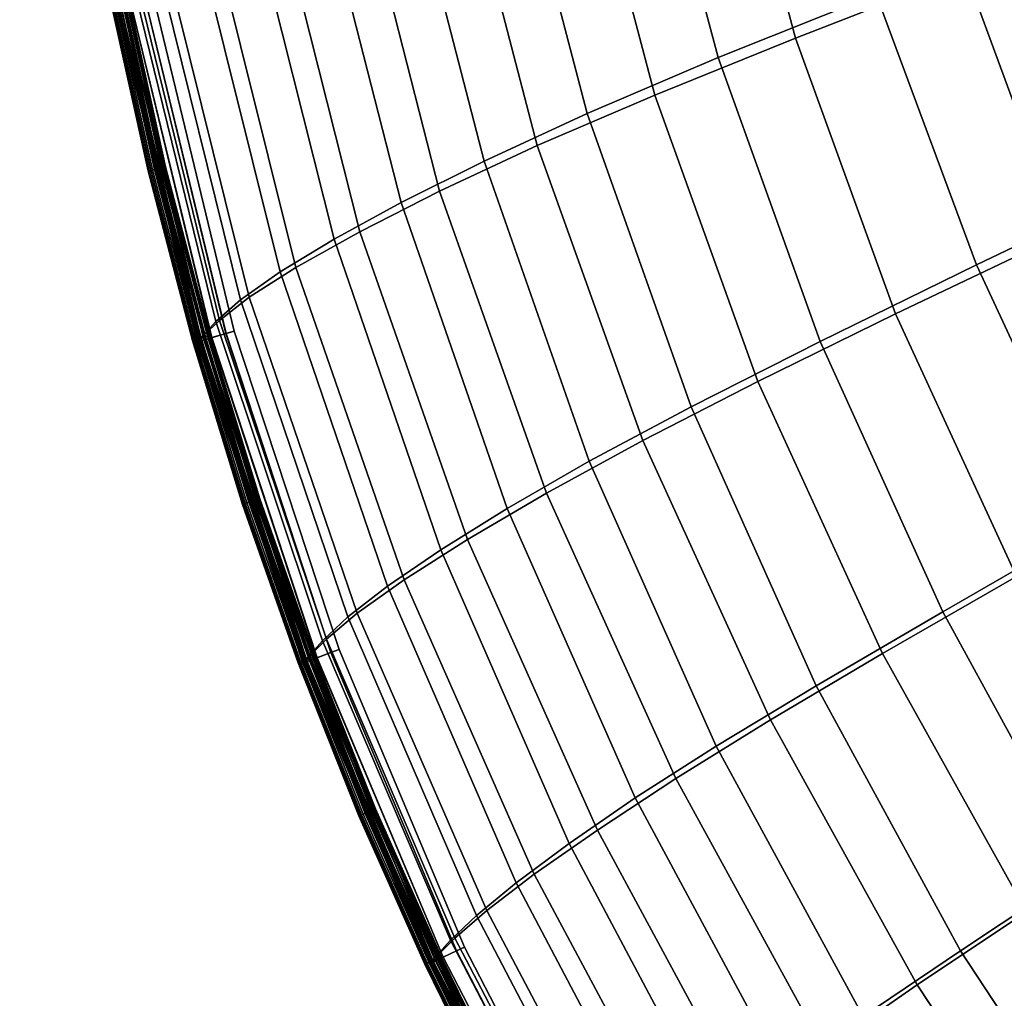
# Model space of a CAD drawing. Header units: millimetres. Extents: x -43 to 657, y -451 to 434.
# Tile 3 of 170: x -41 to 37, y -292 to -213. Entities that reach past the tile are written whole.
import ezdxf

# ---------------------------------------------------------------- set-up
doc = ezdxf.new("R2010")
doc.units = ezdxf.units.MM
doc.layers.add('_P - MAT - F_B - HOR', color=7, linetype='Continuous', lineweight=30, true_color=0xffbf7f)

msp = doc.modelspace()

# ---------------------------------------------------------------- meshes
at = {"layer": '_P - MAT - F_B - HOR'}
mesh = msp.add_polyface(dxfattribs=at)
corners = [(-26.638, -238.737, 284.412), (-25.39, -237.553, 298.251), (-32.06, -210.261, 298.154), (-33.282, -211.269, 284.399), (-29.698, -208.678, 315.735), (-34.345, -179.973, 315.381), (-36.751, -181.174, 297.976), (-38.006, -181.936, 284.359), (-25.91, -206.629, 333.111), (-30.513, -178.42, 332.601), (-26.695, -238.749, 259.948), (-33.371, -211.277, 259.962), (-32.366, -210.31, 246.17), (-25.678, -237.632, 246.068), (-38.128, -181.941, 259.998), (-37.099, -181.203, 246.34), (-35.1, -180.057, 228.818), (-30.393, -208.805, 228.481), (-31.89, -178.597, 211.354), (-27.198, -206.882, 210.874), (-38.54, -182.279, 275.731), (-38.471, -182.237, 277.833), (-41.291, -151.03, 277.838), (-41.364, -151.053, 275.736), (-27.072, -239.193, 266.561), (-33.74, -211.661, 266.548), (-27.129, -239.258, 268.656), (-33.793, -211.717, 268.649), (-38.559, -182.276, 268.643), (-38.507, -182.234, 266.538), (-27.163, -239.271, 275.72), (-27.1, -239.206, 277.813), (-33.732, -211.668, 277.824), (-33.797, -211.724, 275.726), (-32.633, -211.479, 272.699), (-37.37, -182.121, 272.696), (-36.189, -181.964, 272.441), (-31.466, -211.236, 272.446), (-35.5, -181.873, 272.135), (-30.785, -211.095, 272.142), (-37.371, -182.121, 271.639), (-32.63, -211.478, 271.642), (-31.464, -211.235, 271.859), (-36.189, -181.964, 271.853), (-30.785, -211.095, 272.142), (-35.5, -181.873, 272.135), (-38.531, -182.277, 273.817), (-38.541, -182.279, 274.602), (-41.364, -151.053, 274.603), (-41.354, -151.052, 273.817), (-27.132, -239.259, 269.774), (-33.792, -211.718, 269.773), (-27.124, -239.257, 270.558), (-33.78, -211.716, 270.557), (-38.54, -182.275, 270.557), (-38.555, -182.276, 269.772), (-41.376, -151.052, 269.771), (-41.38, -151.052, 268.638), (-41.362, -151.051, 270.557), (-27.141, -239.264, 273.818), (-27.157, -239.269, 274.602), (-33.794, -211.723, 274.602), (-33.782, -211.72, 273.818), (-41.322, -151.05, 273.406), (-38.499, -182.272, 273.406), (-41.261, -151.046, 273.212), (-38.439, -182.264, 273.212), (-41.165, -151.04, 273.068), (-38.344, -182.251, 273.068), (-38.506, -182.271, 270.967), (-41.327, -151.049, 270.967), (-38.444, -182.263, 271.159), (-41.265, -151.045, 271.158), (-33.749, -211.712, 273.407), (-27.107, -239.254, 273.407), (-33.689, -211.7, 273.213), (-27.047, -239.236, 273.214), (-33.595, -211.68, 273.069), (-26.954, -239.209, 273.07), (-38.221, -182.235, 272.949), (-33.473, -211.655, 272.95), (-26.834, -239.175, 272.951), (-33.263, -211.611, 272.848), (-26.628, -239.115, 272.85), (-38.009, -182.206, 272.847), (-26.009, -238.935, 272.702), (-33.748, -211.71, 270.967), (-27.094, -239.249, 270.968), (-27.035, -239.232, 271.16), (-33.687, -211.697, 271.159), (-33.593, -211.678, 271.3), (-38.348, -182.25, 271.299), (-26.944, -239.205, 271.301), (-26.825, -239.171, 271.418), (-33.471, -211.653, 271.416), (-38.224, -182.234, 271.415), (-33.261, -211.609, 271.511), (-38.011, -182.205, 271.51), (-26.618, -239.111, 271.513), (-26.001, -238.932, 271.645)]
mesh.append_faces([[corners[k] for k in face] for face in [(0, 1, 2, 3), (2, 4, 5, 6), (3, 2, 6, 7), (4, 8, 9, 5), (10, 11, 12, 13), (11, 14, 15, 12), (12, 15, 16, 17), (17, 16, 18, 19), (20, 21, 22, 23), (10, 24, 25, 11), (24, 26, 27, 25), (25, 27, 28, 29), (11, 25, 29, 14), (30, 31, 32, 33), (31, 0, 3, 32), (32, 3, 7, 21), (33, 32, 21, 20), (34, 35, 36, 37), (37, 36, 38, 39), (40, 41, 42, 43), (43, 42, 44, 45), (46, 47, 48, 49), (47, 20, 23, 48), (26, 50, 51, 27), (50, 52, 53, 51), (51, 53, 54, 55), (27, 51, 55, 28), (28, 55, 56, 57), (55, 54, 58, 56), (59, 60, 61, 62), (60, 30, 33, 61), (61, 33, 20, 47), (62, 61, 47, 46), (46, 49, 63, 64), (64, 63, 65, 66), (66, 65, 67, 68), (58, 54, 69, 70), (70, 69, 71, 72), (59, 62, 73, 74), (62, 46, 64, 73), (73, 64, 66, 75), (74, 73, 75, 76), (76, 75, 77, 78), (75, 66, 68, 77), (77, 68, 79, 80), (78, 77, 80, 81), (81, 80, 82, 83), (80, 79, 84, 82), (82, 84, 35, 34), (83, 82, 34, 85), (54, 53, 86, 69), (53, 52, 87, 86), (86, 87, 88, 89), (69, 86, 89, 71), (71, 89, 90, 91), (89, 88, 92, 90), (90, 92, 93, 94), (91, 90, 94, 95), (95, 94, 96, 97), (94, 93, 98, 96), (96, 98, 99, 41), (97, 96, 41, 40)]])
mesh = msp.add_polyface(dxfattribs=at)
corners = [(-25.39, -237.553, 298.251), (-23.016, -235.7, 315.963), (-29.698, -208.678, 315.735), (-32.06, -210.261, 298.154), (-19.26, -233.305, 333.489), (-25.91, -206.629, 333.111), (-14.153, -230.452, 350.088), (-20.752, -204.224, 349.58), (-25.326, -176.627, 348.957), (-30.513, -178.42, 332.601), (-7.752, -227.201, 365.825), (-14.306, -201.55, 365.23), (0.064, -223.562, 380.645), (-6.423, -198.61, 379.986), (-10.968, -172.599, 379.264), (-18.871, -174.688, 364.544), (9.476, -219.513, 394.446), (3.114, -195.377, 393.722), (20.744, -214.947, 407.051), (14.546, -191.781, 406.281), (10.155, -167.833, 405.511), (-1.372, -170.327, 392.969), (42.113, -230.67, 419.058), (59.058, -222.713, 429.387), (51.732, -203.039, 428.71), (34.367, -209.647, 418.364), (28.765, -237.035, 407.726), (28.368, -187.666, 417.596), (46.049, -182.553, 427.983), (42.006, -161.52, 427.282), (24.107, -165.012, 416.838), (67.863, -241.578, 430.012), (88.254, -230.259, 439.547), (80.209, -212.897, 438.938), (73.532, -194.868, 438.28), (68.339, -176.219, 437.624), (96.782, -186.511, 446.332), (92.139, -169.78, 445.765), (64.639, -157.192, 437.027), (-25.678, -237.632, 246.068), (-32.366, -210.31, 246.17), (-30.393, -208.805, 228.481), (-23.697, -235.894, 228.251), (-27.198, -206.882, 210.874), (-20.509, -233.665, 210.508), (-31.89, -178.597, 211.354), (-27.525, -176.927, 194.583), (-22.854, -204.655, 193.979), (-16.192, -231.049, 193.477), (-17.44, -202.201, 177.628), (-10.829, -228.111, 176.994), (-22.067, -175.126, 178.354), (-15.31, -173.157, 162.653), (-10.731, -199.47, 161.812), (-4.193, -224.791, 161.05), (-2.372, -196.374, 146.592), (4.071, -220.982, 145.71), (-6.916, -170.958, 147.526), (3.713, -168.472, 133.134), (8.217, -192.818, 132.161), (14.548, -216.515, 131.193), (22.722, -239.229, 130.328), (27.217, -211.438, 117.99), (35.246, -233.103, 116.994), (39.403, -206.735, 107.53), (47.264, -227.362, 106.477), (21.01, -188.871, 118.983), (16.57, -165.753, 119.919), (28.977, -163.283, 109.336), (33.331, -185.257, 108.486), (79.221, -212.863, 91.4), (72.324, -194.771, 91.881), (84.564, -190.42, 89.834), (91.062, -207.592, 89.603), (66.913, -176.061, 92.31), (79.428, -172.721, 90.05), (62.993, -157.034, 92.715), (75.691, -154.771, 90.284), (-26.009, -238.935, 272.702), (-32.633, -211.479, 272.699), (-31.466, -211.236, 272.446), (-24.863, -238.603, 272.453), (-30.785, -211.095, 272.142), (-24.194, -238.409, 272.15), (-32.63, -211.478, 271.642), (-26.001, -238.932, 271.645), (-24.858, -238.601, 271.865), (-31.464, -211.235, 271.859), (-24.194, -238.409, 272.15), (-30.785, -211.095, 272.142), (55.969, -200.641, 96.962), (50.198, -180.575, 97.697), (57.66, -178.56, 94.765), (63.27, -198.021, 94.167), (46.041, -160.098, 98.345), (53.608, -158.73, 95.304), (72.266, -238.461, 95.182), (63.401, -219.96, 96.12), (70.463, -216.792, 93.486), (79.044, -234.796, 92.722), (87.449, -230.251, 90.854), (48.641, -203.29, 100.91), (56.299, -223.167, 99.926), (42.716, -182.611, 101.772), (38.459, -161.481, 102.522)]
mesh.append_faces([[corners[k] for k in face] for face in [(0, 1, 2, 3), (1, 4, 5, 2), (4, 6, 7, 5), (5, 7, 8, 9), (6, 10, 11, 7), (10, 12, 13, 11), (11, 13, 14, 15), (7, 11, 15, 8), (12, 16, 17, 13), (16, 18, 19, 17), (17, 19, 20, 21), (13, 17, 21, 14), (22, 23, 24, 25), (26, 22, 25, 18), (18, 25, 27, 19), (25, 24, 28, 27), (27, 28, 29, 30), (19, 27, 30, 20), (31, 32, 33, 23), (23, 33, 34, 24), (24, 34, 35, 28), (34, 36, 37, 35), (28, 35, 38, 29), (39, 40, 41, 42), (42, 41, 43, 44), (43, 45, 46, 47), (44, 43, 47, 48), (48, 47, 49, 50), (47, 46, 51, 49), (49, 51, 52, 53), (50, 49, 53, 54), (54, 53, 55, 56), (53, 52, 57, 55), (55, 57, 58, 59), (56, 55, 59, 60), (61, 60, 62, 63), (63, 62, 64, 65), (60, 59, 66, 62), (59, 58, 67, 66), (66, 67, 68, 69), (62, 66, 69, 64), (70, 71, 72, 73), (71, 74, 75, 72), (74, 76, 77, 75), (78, 79, 80, 81), (81, 80, 82, 83), (84, 85, 86, 87), (87, 86, 88, 89), (90, 91, 92, 93), (91, 94, 95, 92), (92, 95, 76, 74), (93, 92, 74, 71), (96, 97, 98, 99), (97, 90, 93, 98), (98, 93, 71, 70), (99, 98, 70, 100), (65, 64, 101, 102), (102, 101, 90, 97), (64, 69, 103, 101), (69, 68, 104, 103), (103, 104, 94, 91), (101, 103, 91, 90)]])
mesh = msp.add_polyface(dxfattribs=at)
corners = [(-31.002, -225.563, 272.55), (-34.093, -211.528, 272.549), (-34.164, -211.542, 272.375), (-31.072, -225.58, 272.375), (-34.188, -211.547, 272.188), (-31.096, -225.586, 272.188), (-30.745, -225.5, 272.815), (-33.834, -211.476, 272.814), (-33.98, -211.505, 272.699), (-30.89, -225.536, 272.7), (-30.393, -225.415, 272.912), (-33.479, -211.404, 272.911), (-33.663, -211.441, 272.887), (-30.575, -225.459, 272.887), (-30.042, -225.33, 272.815), (-33.125, -211.333, 272.814), (-33.296, -211.367, 272.887), (-30.211, -225.371, 272.887), (-29.785, -225.267, 272.55), (-32.866, -211.28, 272.55), (-32.978, -211.303, 272.699), (-29.897, -225.294, 272.7), (-26.148, -238.762, 272.188), (-29.691, -225.245, 272.188), (-29.715, -225.25, 272.375), (-26.172, -238.769, 272.375), (-32.771, -211.261, 272.188), (-32.795, -211.266, 272.375), (-29.785, -225.267, 271.826), (-32.866, -211.28, 271.826), (-32.795, -211.266, 272), (-29.715, -225.25, 272.001), (-32.771, -211.261, 272.188), (-29.691, -225.245, 272.188), (-30.042, -225.33, 271.561), (-33.125, -211.333, 271.561), (-32.978, -211.303, 271.676), (-29.897, -225.294, 271.676), (-30.393, -225.415, 271.464), (-33.479, -211.404, 271.464), (-33.296, -211.367, 271.489), (-30.211, -225.371, 271.489), (-30.745, -225.5, 271.561), (-33.834, -211.476, 271.561), (-33.663, -211.441, 271.489), (-30.575, -225.459, 271.489), (-31.002, -225.563, 271.826), (-34.093, -211.528, 271.826), (-33.98, -211.505, 271.676), (-30.89, -225.536, 271.676), (-34.164, -211.542, 272), (-31.072, -225.58, 272.001), (-36.711, -197.024, 272.549), (-36.782, -197.035, 272.375), (-36.806, -197.039, 272.187), (-36.449, -196.981, 272.814), (-36.597, -197.005, 272.699), (-36.093, -196.923, 272.911), (-36.277, -196.953, 272.886), (-35.736, -196.864, 272.814), (-35.908, -196.892, 272.886), (-35.475, -196.821, 272.549), (-35.588, -196.84, 272.699), (-35.379, -196.806, 272.187), (-35.403, -196.81, 272.375), (-35.475, -196.821, 271.826), (-35.403, -196.81, 272), (-35.379, -196.806, 272.187), (-32.771, -211.261, 272.188), (-35.736, -196.864, 271.561), (-35.588, -196.84, 271.676), (-36.093, -196.923, 271.464), (-35.908, -196.892, 271.489), (-36.449, -196.981, 271.561), (-36.277, -196.953, 271.489), (-36.711, -197.024, 271.826), (-36.597, -197.005, 271.676), (-36.782, -197.035, 272)]
mesh.append_faces([[corners[k] for k in face] for face in [(0, 1, 2, 3), (3, 2, 4, 5), (6, 7, 8, 9), (9, 8, 1, 0), (10, 11, 12, 13), (13, 12, 7, 6), (14, 15, 16, 17), (17, 16, 11, 10), (18, 19, 20, 21), (21, 20, 15, 14), (22, 23, 24, 25), (23, 26, 27, 24), (24, 27, 19, 18), (28, 29, 30, 31), (31, 30, 32, 33), (34, 35, 36, 37), (37, 36, 29, 28), (38, 39, 40, 41), (41, 40, 35, 34), (42, 43, 44, 45), (45, 44, 39, 38), (46, 47, 48, 49), (49, 48, 43, 42), (5, 4, 50, 51), (51, 50, 47, 46), (1, 52, 53, 2), (2, 53, 54, 4), (7, 55, 56, 8), (8, 56, 52, 1), (11, 57, 58, 12), (12, 58, 55, 7), (15, 59, 60, 16), (16, 60, 57, 11), (19, 61, 62, 20), (20, 62, 59, 15), (26, 63, 64, 27), (27, 64, 61, 19), (29, 65, 66, 30), (30, 66, 67, 68), (35, 69, 70, 36), (36, 70, 65, 29), (39, 71, 72, 40), (40, 72, 69, 35), (43, 73, 74, 44), (44, 74, 71, 39), (47, 75, 76, 48), (48, 76, 73, 43), (4, 54, 77, 50), (50, 77, 75, 47)]])
mesh = msp.add_polyface(dxfattribs=at)
corners = [(33.476, -350.176, 298.536), (36.264, -347.987, 316.644), (21.256, -328.387, 316.498), (18.554, -330.642, 298.472), (16.982, -331.993, 284.413), (5.253, -309.546, 298.369), (3.749, -310.957, 284.397), (7.883, -307.27, 316.292), (40.195, -344.809, 334.551), (45.242, -340.658, 351.451), (30.23, -321.232, 351.195), (25.158, -325.238, 334.335), (11.743, -304.208, 334.06), (16.81, -300.411, 350.887), (51.371, -335.573, 367.386), (58.561, -329.597, 382.406), (43.755, -310.821, 382.17), (36.428, -316.413, 367.127), (23.049, -295.919, 366.814), (30.493, -290.757, 381.854), (18.737, -269.528, 381.508), (11.171, -274.229, 366.511), (4.892, -278.35, 350.612), (66.853, -322.716, 396.502), (76.513, -314.696, 409.415), (62.312, -297.007, 409.208), (52.281, -304.436, 396.293), (39.246, -284.892, 395.953), (49.633, -278.084, 408.821), (38.449, -258.062, 408.311), (27.724, -264.208, 395.529), (17.738, -242.443, 395.04), (8.52, -247.173, 381.132), (28.765, -237.035, 407.726), (20.744, -214.947, 407.051), (9.476, -219.513, 394.446), (74.351, -288.108, 420.69), (62.178, -269.939, 420.25), (77.988, -259.665, 430.583), (67.863, -241.578, 430.012), (51.438, -250.751, 419.683), (42.113, -230.67, 419.058), (59.058, -222.713, 429.387), (16.869, -332.069, 259.922), (3.663, -311.004, 259.943), (4.867, -309.764, 245.881), (18.148, -330.914, 245.768), (7.015, -307.759, 227.782), (20.388, -328.971, 227.55), (35.423, -348.674, 227.398), (23.679, -326.232, 209.385), (38.818, -345.918, 209.159), (27.984, -322.747, 192.013), (43.193, -342.306, 191.738), (10.23, -305.059, 209.72), (14.486, -301.727, 192.404), (33.261, -318.574, 175.327), (48.49, -337.919, 175.042), (39.575, -313.725, 159.214), (54.735, -332.8, 158.952), (19.755, -297.808, 175.716), (2.615, -279.419, 192.793), (7.899, -275.786, 176.124), (14.392, -271.626, 159.99), (26.157, -293.286, 159.577), (47.138, -308.075, 143.594), (62.081, -326.838, 143.362), (56.617, -300.993, 128.507), (71.122, -319.358, 128.232), (33.95, -288.028, 143.953), (22.393, -266.803, 144.412), (32.537, -260.888, 129.586), (43.804, -281.482, 128.973), (4.232, -248.825, 160.458), (12.384, -244.465, 144.986), (4.071, -220.982, 145.71), (14.548, -216.515, 131.193), (22.722, -239.229, 130.328), (55.804, -273.493, 115.131), (68.129, -292.272, 114.406), (44.855, -253.789, 116.027), (56.651, -247.068, 105.357), (67.283, -265.88, 104.232), (35.246, -233.103, 116.994), (47.264, -227.362, 106.477), (17.269, -331.907, 272.7), (4.14, -310.984, 272.703), (5.172, -310.388, 272.455), (18.243, -331.223, 272.449), (5.775, -310.04, 272.153), (18.812, -330.824, 272.145), (4.148, -310.979, 271.647), (17.274, -331.903, 271.643), (18.246, -331.221, 271.862), (5.177, -310.385, 271.868), (18.812, -330.824, 272.145), (5.775, -310.04, 272.153), (65.434, -242.176, 98.839), (75.769, -260.348, 97.712), (56.299, -223.167, 99.926), (63.401, -219.96, 96.12), (72.266, -238.461, 95.182), (16.743, -332.276, 272.849), (3.582, -311.306, 272.851), (3.591, -311.3, 271.514), (16.748, -332.273, 271.512)]
mesh.append_faces([[corners[k] for k in face] for face in [(0, 1, 2, 3), (4, 3, 5, 6), (3, 2, 7, 5), (8, 9, 10, 11), (1, 8, 11, 2), (2, 11, 12, 7), (11, 10, 13, 12), (14, 15, 16, 17), (9, 14, 17, 10), (10, 17, 18, 13), (17, 16, 19, 18), (18, 19, 20, 21), (13, 18, 21, 22), (23, 24, 25, 26), (15, 23, 26, 16), (16, 26, 27, 19), (26, 25, 28, 27), (27, 28, 29, 30), (19, 27, 30, 20), (20, 30, 31, 32), (30, 29, 33, 31), (31, 33, 34, 35), (25, 36, 37, 28), (37, 38, 39, 40), (28, 37, 40, 29), (29, 40, 41, 33), (40, 39, 42, 41), (43, 44, 45, 46), (46, 45, 47, 48), (49, 48, 50, 51), (51, 50, 52, 53), (48, 47, 54, 50), (50, 54, 55, 52), (53, 52, 56, 57), (57, 56, 58, 59), (52, 55, 60, 56), (55, 61, 62, 60), (60, 62, 63, 64), (56, 60, 64, 58), (59, 58, 65, 66), (66, 65, 67, 68), (58, 64, 69, 65), (64, 63, 70, 69), (69, 70, 71, 72), (65, 69, 72, 67), (63, 73, 74, 70), (74, 75, 76, 77), (70, 74, 77, 71), (67, 72, 78, 79), (72, 71, 80, 78), (78, 80, 81, 82), (71, 77, 83, 80), (80, 83, 84, 81), (85, 86, 87, 88), (88, 87, 89, 90), (91, 92, 93, 94), (94, 93, 95, 96), (82, 81, 97, 98), (81, 84, 99, 97), (97, 99, 100, 101), (102, 103, 86, 85), (104, 105, 92, 91)]])
mesh = msp.add_polyface(dxfattribs=at)
corners = [(-7.958, -288.42, 284.388), (-6.527, -287.01, 298.289), (-16.807, -263.072, 298.272), (-18.14, -264.398, 284.4), (-3.977, -284.788, 316.125), (-14.357, -261, 316.053), (-23.016, -235.7, 315.963), (-25.39, -237.553, 298.251), (-26.638, -238.737, 284.412), (-0.167, -281.881, 333.826), (-10.589, -258.32, 333.682), (4.892, -278.35, 350.612), (-5.518, -255.101, 350.391), (-14.153, -230.452, 350.088), (-19.26, -233.305, 333.489), (11.171, -274.229, 366.511), (0.821, -251.382, 366.22), (18.737, -269.528, 381.508), (8.52, -247.173, 381.132), (0.064, -223.562, 380.645), (-7.752, -227.201, 365.825), (17.738, -242.443, 395.04), (9.476, -219.513, 394.446), (-8.02, -288.449, 259.958), (-18.189, -264.416, 259.954), (-17.119, -263.195, 246.025), (-6.882, -287.182, 245.98), (-26.695, -238.749, 259.948), (-25.678, -237.632, 246.068), (-23.697, -235.894, 228.251), (-15.1, -261.289, 228.123), (-4.804, -285.182, 227.995), (-11.926, -258.833, 210.267), (-1.629, -282.568, 210.039), (-20.509, -233.665, 210.508), (-16.192, -231.049, 193.477), (-7.652, -255.919, 193.117), (2.615, -279.419, 192.793), (-2.334, -252.602, 176.52), (7.899, -275.786, 176.124), (-10.829, -228.111, 176.994), (-4.193, -224.791, 161.05), (4.232, -248.825, 160.458), (14.392, -271.626, 159.99), (4.071, -220.982, 145.71), (12.384, -244.465, 144.986), (-8.453, -288.952, 266.591), (-18.591, -264.902, 266.577), (-18.653, -264.974, 268.662), (-27.129, -239.258, 268.656), (-27.072, -239.193, 266.561), (-8.499, -288.976, 277.783), (-18.638, -264.922, 277.798), (-27.1, -239.206, 277.813), (-18.704, -264.995, 275.715), (-27.163, -239.271, 275.72), (-18.659, -264.976, 269.776), (-18.653, -264.974, 270.558), (-27.124, -239.257, 270.558), (-27.132, -239.259, 269.774), (-7.477, -288.535, 272.705), (-17.572, -264.567, 272.705), (-16.456, -264.145, 272.457), (-6.398, -288.026, 272.458), (-26.009, -238.935, 272.702), (-24.863, -238.603, 272.453), (-24.194, -238.409, 272.15), (-15.804, -263.899, 272.156), (-5.768, -287.728, 272.158), (-18.696, -264.991, 274.602), (-27.157, -239.269, 274.602), (-18.678, -264.985, 273.819), (-27.141, -239.264, 273.818), (-26.001, -238.932, 271.645), (-17.561, -264.562, 271.648), (-16.45, -264.143, 271.87), (-24.858, -238.601, 271.865), (-7.466, -288.53, 271.649), (-6.391, -288.022, 271.871), (-5.768, -287.728, 272.158), (-15.804, -263.899, 272.156), (-15.804, -263.899, 272.156), (-24.194, -238.409, 272.15), (-27.107, -239.254, 273.407), (-18.644, -264.972, 273.408), (-27.047, -239.236, 273.214), (-18.585, -264.949, 273.214), (-26.954, -239.209, 273.07), (-18.494, -264.915, 273.071), (-26.834, -239.175, 272.951), (-18.377, -264.871, 272.952), (-8.368, -288.956, 273.071), (-8.254, -288.903, 272.952), (-18.176, -264.795, 272.852), (-8.06, -288.811, 272.852), (-26.628, -239.115, 272.85), (-18.625, -264.963, 270.969), (-27.094, -239.249, 270.968), (-18.568, -264.942, 271.161), (-27.035, -239.232, 271.16), (-18.479, -264.909, 271.302), (-26.944, -239.205, 271.301), (-8.353, -288.948, 271.302), (-8.241, -288.896, 271.419), (-18.363, -264.865, 271.419), (-26.825, -239.171, 271.418), (-18.163, -264.789, 271.515), (-26.618, -239.111, 271.513), (-8.047, -288.804, 271.515)]
mesh.append_faces([[corners[k] for k in face] for face in [(0, 1, 2, 3), (1, 4, 5, 2), (2, 5, 6, 7), (3, 2, 7, 8), (4, 9, 10, 5), (9, 11, 12, 10), (10, 12, 13, 14), (5, 10, 14, 6), (11, 15, 16, 12), (15, 17, 18, 16), (16, 18, 19, 20), (12, 16, 20, 13), (18, 21, 22, 19), (23, 24, 25, 26), (24, 27, 28, 25), (25, 28, 29, 30), (26, 25, 30, 31), (31, 30, 32, 33), (30, 29, 34, 32), (32, 34, 35, 36), (33, 32, 36, 37), (37, 36, 38, 39), (36, 35, 40, 38), (38, 40, 41, 42), (39, 38, 42, 43), (42, 41, 44, 45), (23, 46, 47, 24), (47, 48, 49, 50), (24, 47, 50, 27), (51, 0, 3, 52), (52, 3, 8, 53), (54, 52, 53, 55), (56, 57, 58, 59), (48, 56, 59, 49), (60, 61, 62, 63), (61, 64, 65, 62), (62, 65, 66, 67), (63, 62, 67, 68), (69, 54, 55, 70), (71, 69, 70, 72), (73, 74, 75, 76), (74, 77, 78, 75), (75, 78, 79, 80), (76, 75, 81, 82), (71, 72, 83, 84), (84, 83, 85, 86), (86, 85, 87, 88), (88, 87, 89, 90), (91, 88, 90, 92), (92, 90, 93, 94), (90, 89, 95, 93), (93, 95, 64, 61), (94, 93, 61, 60), (58, 57, 96, 97), (97, 96, 98, 99), (99, 98, 100, 101), (100, 102, 103, 104), (101, 100, 104, 105), (105, 104, 106, 107), (104, 103, 108, 106), (106, 108, 77, 74), (107, 106, 74, 73)]])
mesh = msp.add_polyface(dxfattribs=at)
corners = [(-23.434, -252.247, 272.55), (-27.445, -239.132, 272.55), (-27.514, -239.152, 272.375), (-23.503, -252.27, 272.376), (-27.538, -239.159, 272.188), (-23.526, -252.278, 272.188), (-23.183, -252.165, 272.815), (-27.191, -239.06, 272.815), (-27.334, -239.101, 272.7), (-23.325, -252.211, 272.7), (-22.84, -252.052, 272.912), (-26.843, -238.961, 272.912), (-27.023, -239.012, 272.887), (-23.018, -252.11, 272.887), (-22.497, -251.939, 272.815), (-26.495, -238.861, 272.815), (-26.663, -238.909, 272.887), (-22.662, -251.993, 272.887), (-22.245, -251.856, 272.55), (-26.241, -238.789, 272.55), (-26.352, -238.82, 272.7), (-22.354, -251.892, 272.7), (-17.724, -264.453, 272.189), (-22.153, -251.826, 272.188), (-22.177, -251.833, 272.376), (-17.747, -264.462, 272.376), (-26.148, -238.762, 272.188), (-26.172, -238.769, 272.375), (-17.815, -264.487, 272.55), (-22.245, -251.856, 271.827), (-26.241, -238.789, 271.826), (-26.172, -238.769, 272.001), (-22.177, -251.833, 272.001), (-26.148, -238.762, 272.188), (-22.153, -251.826, 272.188), (-17.747, -264.462, 272.001), (-22.153, -251.826, 272.188), (-17.724, -264.453, 272.189), (-22.496, -251.939, 271.562), (-26.495, -238.861, 271.561), (-26.352, -238.82, 271.677), (-22.354, -251.892, 271.677), (-22.84, -252.052, 271.465), (-26.843, -238.961, 271.464), (-26.663, -238.909, 271.489), (-22.662, -251.993, 271.49), (-23.183, -252.165, 271.562), (-27.191, -239.06, 271.561), (-27.023, -239.012, 271.489), (-23.018, -252.11, 271.49), (-23.435, -252.247, 271.827), (-27.445, -239.132, 271.826), (-27.335, -239.101, 271.677), (-23.325, -252.212, 271.677), (-27.514, -239.152, 272.001), (-23.503, -252.27, 272.001), (-31.002, -225.563, 272.55), (-31.072, -225.58, 272.375), (-31.096, -225.586, 272.188), (-30.745, -225.5, 272.815), (-30.89, -225.536, 272.7), (-30.393, -225.415, 272.912), (-30.575, -225.459, 272.887), (-30.042, -225.33, 272.815), (-30.211, -225.371, 272.887), (-29.785, -225.267, 272.55), (-29.897, -225.294, 272.7), (-29.715, -225.25, 272.375), (-29.785, -225.267, 271.826), (-29.715, -225.25, 272.001), (-29.691, -225.245, 272.188), (-26.148, -238.762, 272.188), (-30.042, -225.33, 271.561), (-29.897, -225.294, 271.676), (-30.393, -225.415, 271.464), (-30.211, -225.371, 271.489), (-30.745, -225.5, 271.561), (-30.575, -225.459, 271.489), (-31.002, -225.563, 271.826), (-30.89, -225.536, 271.676), (-31.072, -225.58, 272.001)]
mesh.append_faces([[corners[k] for k in face] for face in [(0, 1, 2, 3), (3, 2, 4, 5), (6, 7, 8, 9), (9, 8, 1, 0), (10, 11, 12, 13), (13, 12, 7, 6), (14, 15, 16, 17), (17, 16, 11, 10), (18, 19, 20, 21), (21, 20, 15, 14), (22, 23, 24, 25), (23, 26, 27, 24), (24, 27, 19, 18), (25, 24, 18, 28), (29, 30, 31, 32), (32, 31, 33, 34), (35, 32, 36, 37), (38, 39, 40, 41), (41, 40, 30, 29), (42, 43, 44, 45), (45, 44, 39, 38), (46, 47, 48, 49), (49, 48, 43, 42), (50, 51, 52, 53), (53, 52, 47, 46), (5, 4, 54, 55), (55, 54, 51, 50), (1, 56, 57, 2), (2, 57, 58, 4), (7, 59, 60, 8), (8, 60, 56, 1), (11, 61, 62, 12), (12, 62, 59, 7), (15, 63, 64, 16), (16, 64, 61, 11), (19, 65, 66, 20), (20, 66, 63, 15), (27, 67, 65, 19), (30, 68, 69, 31), (31, 69, 70, 71), (39, 72, 73, 40), (40, 73, 68, 30), (43, 74, 75, 44), (44, 75, 72, 39), (47, 76, 77, 48), (48, 77, 74, 43), (51, 78, 79, 52), (52, 79, 76, 47), (4, 58, 80, 54), (54, 80, 78, 51)]])
mesh = msp.add_polyface(dxfattribs=at)
corners = [(-14.123, -277.189, 272.551), (-18.987, -264.926, 272.55), (-19.055, -264.952, 272.376), (-14.189, -277.216, 272.376), (-19.078, -264.96, 272.189), (-14.212, -277.226, 272.189), (-13.879, -277.086, 272.815), (-18.74, -264.834, 272.815), (-18.88, -264.886, 272.7), (-14.017, -277.144, 272.7), (-13.546, -276.946, 272.912), (-18.401, -264.707, 272.912), (-18.576, -264.772, 272.888), (-13.718, -277.018, 272.888), (-13.212, -276.806, 272.815), (-18.063, -264.58, 272.815), (-18.226, -264.641, 272.887), (-13.373, -276.873, 272.888), (-12.969, -276.703, 272.551), (-17.815, -264.487, 272.55), (-17.922, -264.528, 272.7), (-13.075, -276.748, 272.7), (-7.636, -288.48, 272.189), (-12.879, -276.665, 272.189), (-12.902, -276.675, 272.376), (-7.659, -288.49, 272.376), (-17.724, -264.453, 272.189), (-17.747, -264.462, 272.376), (-7.724, -288.521, 272.551), (-7.724, -288.521, 271.827), (-12.969, -276.703, 271.827), (-12.902, -276.675, 272.001), (-7.659, -288.49, 272.001), (-17.815, -264.487, 271.827), (-17.747, -264.462, 272.001), (-17.724, -264.453, 272.189), (-12.879, -276.665, 272.189), (-12.879, -276.665, 272.189), (-7.636, -288.48, 272.189), (-13.212, -276.806, 271.562), (-18.063, -264.58, 271.562), (-17.922, -264.528, 271.677), (-13.075, -276.748, 271.677), (-13.546, -276.946, 271.465), (-18.401, -264.707, 271.465), (-18.226, -264.641, 271.49), (-13.373, -276.873, 271.49), (-13.879, -277.086, 271.562), (-18.74, -264.834, 271.562), (-18.576, -264.773, 271.49), (-13.718, -277.018, 271.49), (-14.123, -277.188, 271.827), (-18.987, -264.926, 271.827), (-18.88, -264.886, 271.677), (-14.017, -277.144, 271.677), (-19.055, -264.952, 272.001), (-14.189, -277.216, 272.001), (-23.434, -252.247, 272.55), (-23.503, -252.27, 272.376), (-23.526, -252.278, 272.188), (-23.183, -252.165, 272.815), (-23.325, -252.211, 272.7), (-22.84, -252.052, 272.912), (-23.018, -252.11, 272.887), (-22.497, -251.939, 272.815), (-22.662, -251.993, 272.887), (-22.245, -251.856, 272.55), (-22.354, -251.892, 272.7), (-22.245, -251.856, 271.827), (-22.177, -251.833, 272.001), (-22.496, -251.939, 271.562), (-22.354, -251.892, 271.677), (-22.84, -252.052, 271.465), (-22.662, -251.993, 271.49), (-23.183, -252.165, 271.562), (-23.018, -252.11, 271.49), (-23.435, -252.247, 271.827), (-23.325, -252.212, 271.677), (-23.503, -252.27, 272.001)]
mesh.append_faces([[corners[k] for k in face] for face in [(0, 1, 2, 3), (3, 2, 4, 5), (6, 7, 8, 9), (9, 8, 1, 0), (10, 11, 12, 13), (13, 12, 7, 6), (14, 15, 16, 17), (17, 16, 11, 10), (18, 19, 20, 21), (21, 20, 15, 14), (22, 23, 24, 25), (23, 26, 27, 24), (24, 27, 19, 18), (25, 24, 18, 28), (29, 30, 31, 32), (30, 33, 34, 31), (31, 34, 35, 36), (32, 31, 37, 38), (39, 40, 41, 42), (42, 41, 33, 30), (43, 44, 45, 46), (46, 45, 40, 39), (47, 48, 49, 50), (50, 49, 44, 43), (51, 52, 53, 54), (54, 53, 48, 47), (5, 4, 55, 56), (56, 55, 52, 51), (1, 57, 58, 2), (2, 58, 59, 4), (7, 60, 61, 8), (8, 61, 57, 1), (11, 62, 63, 12), (12, 63, 60, 7), (15, 64, 65, 16), (16, 65, 62, 11), (19, 66, 67, 20), (20, 67, 64, 15), (33, 68, 69, 34), (40, 70, 71, 41), (41, 71, 68, 33), (44, 72, 73, 45), (45, 73, 70, 40), (48, 74, 75, 49), (49, 75, 72, 44), (52, 76, 77, 53), (53, 77, 74, 48), (4, 59, 78, 55), (55, 78, 76, 52)]])
mesh = msp.add_polyface(dxfattribs=at)
corners = [(5.253, -309.546, 298.369), (7.883, -307.27, 316.292), (-3.977, -284.788, 316.125), (-6.527, -287.01, 298.289), (3.749, -310.957, 284.397), (-7.958, -288.42, 284.388), (11.743, -304.208, 334.06), (16.81, -300.411, 350.887), (4.892, -278.35, 350.612), (-0.167, -281.881, 333.826), (3.663, -311.004, 259.943), (-8.02, -288.449, 259.958), (-6.882, -287.182, 245.98), (4.867, -309.764, 245.881), (-4.804, -285.182, 227.995), (7.015, -307.759, 227.782), (-1.629, -282.568, 210.039), (10.23, -305.059, 209.72), (2.615, -279.419, 192.793), (14.486, -301.727, 192.404), (16.293, -332.592, 275.698), (16.378, -332.518, 277.76), (3.175, -311.51, 277.771), (3.097, -311.587, 275.704), (16.982, -331.993, 284.413), (-8.499, -288.976, 277.783), (-8.571, -289.053, 275.71), (-8.453, -288.952, 266.591), (-8.52, -289.027, 268.668), (-18.653, -264.974, 268.662), (-18.591, -264.902, 266.577), (-18.638, -264.922, 277.798), (-18.704, -264.995, 275.715), (16.869, -332.069, 259.922), (16.379, -332.517, 266.611), (3.203, -311.492, 266.602), (16.307, -332.582, 268.678), (3.133, -311.564, 268.673), (4.14, -310.984, 272.703), (-7.477, -288.535, 272.705), (-6.398, -288.026, 272.458), (5.172, -310.388, 272.455), (-5.768, -287.728, 272.158), (5.775, -310.04, 272.153), (-8.525, -289.03, 269.777), (-18.659, -264.976, 269.776), (-8.52, -289.027, 270.558), (-18.653, -264.974, 270.558), (-7.466, -288.53, 271.649), (4.148, -310.979, 271.647), (5.177, -310.385, 271.868), (-6.391, -288.022, 271.871), (5.775, -310.04, 272.153), (-5.768, -287.728, 272.158), (16.307, -332.582, 269.777), (3.13, -311.566, 269.777), (16.315, -332.576, 270.557), (3.137, -311.563, 270.558), (16.308, -332.582, 273.818), (16.296, -332.59, 274.599), (3.103, -311.583, 274.6), (3.118, -311.574, 273.819), (-8.563, -289.049, 274.601), (-8.546, -289.04, 273.819), (-18.696, -264.991, 274.602), (-18.678, -264.985, 273.819), (-18.644, -264.972, 273.408), (-8.512, -289.025, 273.408), (-18.585, -264.949, 273.214), (-8.455, -288.998, 273.214), (-18.494, -264.915, 273.071), (-8.368, -288.956, 273.071), (-8.493, -289.015, 270.969), (-18.625, -264.963, 270.969), (-8.438, -288.989, 271.161), (-18.568, -264.942, 271.161), (-8.353, -288.948, 271.302), (-18.479, -264.909, 271.302), (3.149, -311.556, 273.408), (16.336, -332.562, 273.407), (3.204, -311.525, 273.214), (16.387, -332.526, 273.213), (3.287, -311.476, 273.071), (16.466, -332.471, 273.07), (-8.254, -288.903, 272.952), (3.395, -311.414, 272.952), (16.568, -332.399, 272.95), (3.582, -311.306, 272.851), (16.743, -332.276, 272.849), (-8.06, -288.811, 272.852), (3.163, -311.548, 270.968), (16.342, -332.558, 270.968), (16.392, -332.522, 271.16), (3.216, -311.517, 271.161), (3.298, -311.469, 271.302), (16.47, -332.467, 271.301), (16.572, -332.396, 271.417), (3.406, -311.407, 271.418), (-8.241, -288.896, 271.419), (3.591, -311.3, 271.514), (-8.047, -288.804, 271.515), (16.748, -332.273, 271.512)]
mesh.append_faces([[corners[k] for k in face] for face in [(0, 1, 2, 3), (4, 0, 3, 5), (6, 7, 8, 9), (1, 6, 9, 2), (10, 11, 12, 13), (13, 12, 14, 15), (15, 14, 16, 17), (17, 16, 18, 19), (20, 21, 22, 23), (21, 24, 4, 22), (22, 4, 5, 25), (23, 22, 25, 26), (27, 28, 29, 30), (26, 25, 31, 32), (33, 34, 35, 10), (34, 36, 37, 35), (35, 37, 28, 27), (10, 35, 27, 11), (38, 39, 40, 41), (41, 40, 42, 43), (28, 44, 45, 29), (44, 46, 47, 45), (48, 49, 50, 51), (51, 50, 52, 53), (36, 54, 55, 37), (54, 56, 57, 55), (55, 57, 46, 44), (37, 55, 44, 28), (58, 59, 60, 61), (59, 20, 23, 60), (60, 23, 26, 62), (61, 60, 62, 63), (63, 62, 64, 65), (62, 26, 32, 64), (63, 65, 66, 67), (67, 66, 68, 69), (69, 68, 70, 71), (47, 46, 72, 73), (73, 72, 74, 75), (75, 74, 76, 77), (58, 61, 78, 79), (61, 63, 67, 78), (78, 67, 69, 80), (79, 78, 80, 81), (81, 80, 82, 83), (80, 69, 71, 82), (82, 71, 84, 85), (83, 82, 85, 86), (86, 85, 87, 88), (85, 84, 89, 87), (87, 89, 39, 38), (46, 57, 90, 72), (57, 56, 91, 90), (90, 91, 92, 93), (72, 90, 93, 74), (74, 93, 94, 76), (93, 92, 95, 94), (94, 95, 96, 97), (76, 94, 97, 98), (98, 97, 99, 100), (97, 96, 101, 99), (100, 99, 49, 48)]])
mesh = msp.add_polyface(dxfattribs=at)
corners = [(-3.207, -300.533, 272.551), (-8.858, -289.052, 272.551), (-8.923, -289.083, 272.376), (-3.271, -300.566, 272.376), (-8.946, -289.093, 272.189), (-3.293, -300.577, 272.189), (-2.973, -300.411, 272.815), (-8.618, -288.94, 272.815), (-8.754, -289.003, 272.7), (-3.105, -300.48, 272.7), (-2.652, -300.244, 272.912), (-8.291, -288.787, 272.912), (-8.46, -288.866, 272.888), (-2.818, -300.33, 272.888), (-2.331, -300.078, 272.815), (-7.964, -288.633, 272.815), (-8.122, -288.707, 272.888), (-2.486, -300.158, 272.888), (3.912, -311.011, 272.55), (-2.096, -299.956, 272.55), (-2.198, -300.009, 272.7), (3.813, -311.068, 272.7), (-7.724, -288.521, 272.551), (-7.828, -288.57, 272.7), (3.996, -310.962, 272.189), (-2.01, -299.911, 272.189), (-2.032, -299.923, 272.376), (3.975, -310.975, 272.376), (-7.636, -288.48, 272.189), (-7.659, -288.49, 272.376), (3.912, -311.011, 271.827), (-2.096, -299.956, 271.827), (-2.032, -299.923, 272.001), (3.975, -310.975, 272.001), (-7.724, -288.521, 271.827), (-7.659, -288.49, 272.001), (-7.636, -288.48, 272.189), (-2.01, -299.911, 272.189), (-2.01, -299.911, 272.189), (3.996, -310.962, 272.189), (-2.331, -300.078, 271.562), (-7.964, -288.633, 271.562), (-7.828, -288.57, 271.677), (-2.198, -300.009, 271.677), (3.813, -311.068, 271.677), (-2.652, -300.244, 271.465), (-8.291, -288.787, 271.465), (-8.122, -288.707, 271.49), (-2.486, -300.158, 271.49), (-2.973, -300.411, 271.562), (-8.618, -288.94, 271.562), (-8.46, -288.866, 271.49), (-2.818, -300.33, 271.49), (-3.207, -300.533, 271.827), (-8.858, -289.052, 271.827), (-8.754, -289.003, 271.677), (-3.105, -300.48, 271.677), (-8.923, -289.083, 272.001), (-3.271, -300.566, 272.001), (-14.123, -277.189, 272.551), (-14.189, -277.216, 272.376), (-14.212, -277.226, 272.189), (-13.879, -277.086, 272.815), (-14.017, -277.144, 272.7), (-13.546, -276.946, 272.912), (-13.718, -277.018, 272.888), (-13.212, -276.806, 272.815), (-13.373, -276.873, 272.888), (-12.969, -276.703, 272.551), (-13.075, -276.748, 272.7), (-13.212, -276.806, 271.562), (-13.075, -276.748, 271.677), (-12.969, -276.703, 271.827), (-13.546, -276.946, 271.465), (-13.373, -276.873, 271.49), (-13.879, -277.086, 271.562), (-13.718, -277.018, 271.49), (-14.123, -277.188, 271.827), (-14.017, -277.144, 271.677), (-14.189, -277.216, 272.001)]
mesh.append_faces([[corners[k] for k in face] for face in [(0, 1, 2, 3), (3, 2, 4, 5), (6, 7, 8, 9), (9, 8, 1, 0), (10, 11, 12, 13), (13, 12, 7, 6), (14, 15, 16, 17), (17, 16, 11, 10), (18, 19, 20, 21), (19, 22, 23, 20), (20, 23, 15, 14), (24, 25, 26, 27), (25, 28, 29, 26), (26, 29, 22, 19), (27, 26, 19, 18), (30, 31, 32, 33), (31, 34, 35, 32), (32, 35, 36, 37), (33, 32, 38, 39), (40, 41, 42, 43), (43, 42, 34, 31), (44, 43, 31, 30), (45, 46, 47, 48), (48, 47, 41, 40), (49, 50, 51, 52), (52, 51, 46, 45), (53, 54, 55, 56), (56, 55, 50, 49), (5, 4, 57, 58), (58, 57, 54, 53), (1, 59, 60, 2), (2, 60, 61, 4), (7, 62, 63, 8), (8, 63, 59, 1), (11, 64, 65, 12), (12, 65, 62, 7), (15, 66, 67, 16), (16, 67, 64, 11), (22, 68, 69, 23), (23, 69, 66, 15), (41, 70, 71, 42), (42, 71, 72, 34), (46, 73, 74, 47), (47, 74, 70, 41), (50, 75, 76, 51), (51, 76, 73, 46), (54, 77, 78, 55), (55, 78, 75, 50), (4, 61, 79, 57), (57, 79, 77, 54)]])

doc.saveas('drawing.dxf')
